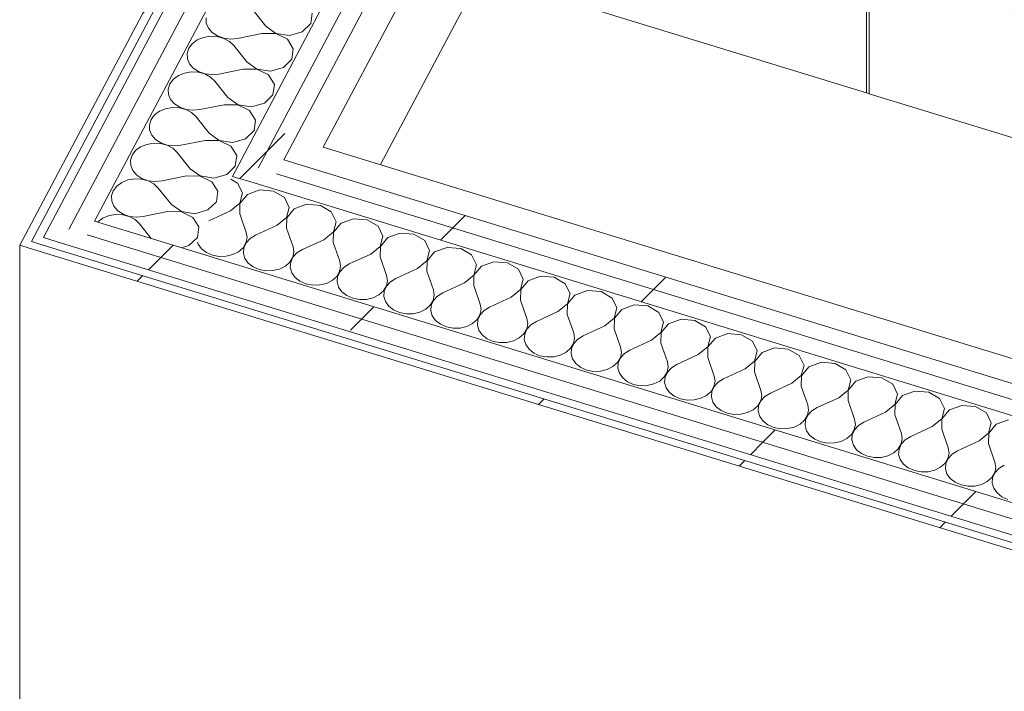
# Model space of a CAD drawing. Header units: millimetres. Extents: x -2220 to 52371, y -4077 to 6953.
# Tile 18 of 256: x -1519 to -828, y 1402 to 1872. Entities that reach past the tile are written whole.
import ezdxf

# ---------------------------------------------------------------- set-up
doc = ezdxf.new("R2010")
doc.units = ezdxf.units.MM
doc.header["$MEASUREMENT"] = 0
doc.linetypes.add('Wipeout_Contour', pattern=[1000, 0, -1000])
doc.layers.add('Nuevo_08_E_Envans secs', color=7, linetype='Continuous')
doc.layers.add('Nuevo_09_EI_Mobiliari cuines', color=7, linetype='Continuous')
for name, color, linetype, lineweight in [('Nuevo_08_E_Envans secs_Pluma_Nº__1', 7, 'Continuous', 5), ('Nuevo_08_E_Envans secs_Pluma_Nº__47', 7, 'Continuous', 20), ('Nuevo_09_EI_Mobiliari cuines_Pluma_Nº__1', 7, 'Continuous', 5)]:
    doc.layers.add(name, color=color, linetype=linetype, lineweight=lineweight)
for name, color, linetype, lineweight, true_color in [('Nuevo_08_E_Envans secs_Pluma_Nº__102', 7, 'Continuous', 5, 0xcccccc), ('Nuevo_08_E_Envans secs_Pluma_Nº__171', 171, 'Continuous', 13, 0xaaaaff), ('Nuevo_08_E_Envans secs_Pluma_Nº__177', 7, 'Continuous', 15, 0xf7e046)]:
    doc.layers.add(name, color=color, linetype=linetype, lineweight=lineweight, true_color=true_color)
pattern_1 = [(45, (0, 0), (-183.848, 183.848), [195, -65]), (45, (7e-14, 183.85), (-183.848, 183.848), [195, -65])]

# ---------------------------------------------------------------- blocks, each defined once
blk = doc.blocks.new('*X74')
at = {"layer": 'Nuevo_08_E_Envans secs_Pluma_Nº__102', "color": 254, "linetype": 'Continuous', "lineweight": 5, "true_color": 0xcccccc}
for p, q in [((-1346.2, 1867.7), (-1355.35, 1879.22)), ((-1388.07, 1873.68), (-1387.92, 1869.97)), ((-1314.66, 1869.64), (-1313.63, 1876.95)), ((-1387.92, 1869.97), (-1386.44, 1866.43)), ((-1386.44, 1866.43), (-1383.74, 1863.34)), ((-1346.2, 1867.7), (-1339.13, 1862.69)), ((-1329.65, 1861.25), (-1320.59, 1863.82)), ((-1320.59, 1863.82), (-1314.66, 1869.64)), ((-1394.19, 1858.13), (-1397.69, 1855.53)), ((-1389.9, 1859.89), (-1394.19, 1858.13)), ((-1385.14, 1860.7), (-1389.9, 1859.89)), ((-1380.27, 1860.48), (-1385.14, 1860.7)), ((-1383.74, 1863.34), (-1380.04, 1860.92)), ((-1375.66, 1859.26), (-1380.27, 1860.48)), ((-1380.04, 1860.92), (-1375.6, 1859.36)), ((-1371.66, 1857.13), (-1375.66, 1859.26)), ((-1375.6, 1859.36), (-1370.78, 1858.79)), ((-1368.59, 1854.25), (-1371.66, 1857.13)), ((-1370.78, 1858.79), (-1365.94, 1859.24)), ((-1348.85, 1862.71), (-1365.94, 1859.24)), ((-1339.18, 1862.59), (-1348.85, 1862.71)), ((-1331.04, 1858.62), (-1339.18, 1862.59)), ((-1339.13, 1862.69), (-1329.65, 1861.25)), ((-1326.87, 1851.98), (-1331.04, 1858.62)), ((-1400.12, 1852.31), (-1401.31, 1848.71)), ((-1397.69, 1855.53), (-1400.12, 1852.31)), ((-1359.43, 1842.73), (-1368.59, 1854.25)), ((-1327.9, 1844.67), (-1326.87, 1851.98)), ((-1401.31, 1848.71), (-1401.15, 1845)), ((-1401.15, 1845), (-1399.67, 1841.46)), ((-1333.82, 1838.85), (-1327.9, 1844.67)), ((-1399.67, 1841.46), (-1396.97, 1838.36)), ((-1396.97, 1838.36), (-1393.27, 1835.95)), ((-1362.08, 1837.74), (-1379.17, 1834.27)), ((-1352.42, 1837.61), (-1362.08, 1837.74)), ((-1359.43, 1842.73), (-1352.36, 1837.72)), ((-1344.28, 1833.64), (-1352.42, 1837.61)), ((-1352.36, 1837.72), (-1342.88, 1836.28)), ((-1342.88, 1836.28), (-1333.82, 1838.85)), ((-1410.92, 1830.56), (-1413.36, 1827.34)), ((-1407.43, 1833.15), (-1410.92, 1830.56)), ((-1403.14, 1834.92), (-1407.43, 1833.15)), ((-1398.37, 1835.73), (-1403.14, 1834.92)), ((-1393.5, 1835.51), (-1398.37, 1835.73)), ((-1388.89, 1834.29), (-1393.5, 1835.51)), ((-1393.27, 1835.95), (-1388.84, 1834.39)), ((-1384.9, 1832.16), (-1388.89, 1834.29)), ((-1388.84, 1834.39), (-1384.02, 1833.82)), ((-1381.82, 1829.28), (-1384.9, 1832.16)), ((-1384.02, 1833.82), (-1379.17, 1834.27)), ((-1372.67, 1817.76), (-1381.82, 1829.28)), ((-1340.1, 1827.01), (-1344.28, 1833.64)), ((-1413.36, 1827.34), (-1414.54, 1823.74)), ((-1414.54, 1823.74), (-1414.39, 1820.03)), ((-1341.13, 1819.69), (-1340.1, 1827.01)), ((-1414.39, 1820.03), (-1412.9, 1816.49)), ((-1412.9, 1816.49), (-1410.21, 1813.39)), ((-1372.67, 1817.76), (-1365.6, 1812.74)), ((-1347.06, 1813.88), (-1341.13, 1819.69)), ((-1416.37, 1809.95), (-1420.66, 1808.18)), ((-1411.61, 1810.76), (-1416.37, 1809.95)), ((-1406.73, 1810.54), (-1411.61, 1810.76)), ((-1410.21, 1813.39), (-1406.5, 1810.97)), ((-1402.13, 1809.32), (-1406.73, 1810.54)), ((-1406.5, 1810.97), (-1402.07, 1809.42)), ((-1398.13, 1807.19), (-1402.13, 1809.32)), ((-1402.07, 1809.42), (-1397.25, 1808.85)), ((-1397.25, 1808.85), (-1392.41, 1809.3)), ((-1375.31, 1812.76), (-1392.41, 1809.3)), ((-1365.65, 1812.64), (-1375.31, 1812.76)), ((-1357.51, 1808.67), (-1365.65, 1812.64)), ((-1365.6, 1812.74), (-1356.12, 1811.31)), ((-1353.34, 1802.04), (-1357.51, 1808.67)), ((-1356.12, 1811.31), (-1347.06, 1813.88)), ((-1426.59, 1802.37), (-1427.78, 1798.77)), ((-1424.16, 1805.59), (-1426.59, 1802.37)), ((-1420.66, 1808.18), (-1424.16, 1805.59)), ((-1395.05, 1804.3), (-1398.13, 1807.19)), ((-1385.9, 1792.79), (-1395.05, 1804.3)), ((-1354.36, 1794.72), (-1353.34, 1802.04)), ((-1427.78, 1798.77), (-1427.62, 1795.05)), ((-1427.62, 1795.05), (-1426.14, 1791.52)), ((-1360.29, 1788.91), (-1354.36, 1794.72)), ((-1426.14, 1791.52), (-1423.44, 1788.42)), ((-1423.44, 1788.42), (-1419.74, 1786)), ((-1388.55, 1787.79), (-1405.64, 1784.33)), ((-1378.88, 1787.67), (-1388.55, 1787.79)), ((-1385.9, 1792.79), (-1378.83, 1787.77)), ((-1378.83, 1787.77), (-1369.35, 1786.34)), ((-1369.35, 1786.34), (-1360.29, 1788.91)), ((-1433.9, 1783.21), (-1437.39, 1780.62)), ((-1429.6, 1784.98), (-1433.9, 1783.21)), ((-1424.84, 1785.78), (-1429.6, 1784.98)), ((-1419.97, 1785.57), (-1424.84, 1785.78)), ((-1415.36, 1784.35), (-1419.97, 1785.57)), ((-1419.74, 1786), (-1415.31, 1784.45)), ((-1411.37, 1782.22), (-1415.36, 1784.35)), ((-1415.31, 1784.45), (-1410.49, 1783.88)), ((-1408.29, 1779.33), (-1411.37, 1782.22)), ((-1410.49, 1783.88), (-1405.64, 1784.33)), ((-1370.75, 1783.7), (-1378.88, 1787.67)), ((-1366.57, 1777.07), (-1370.75, 1783.7)), ((-1439.83, 1777.4), (-1441.01, 1773.79)), ((-1437.39, 1780.62), (-1439.83, 1777.4)), ((-1399.14, 1767.81), (-1408.29, 1779.33)), ((-1367.6, 1769.75), (-1366.57, 1777.07)), ((-1441.01, 1773.79), (-1440.85, 1770.08)), ((-1440.85, 1770.08), (-1439.37, 1766.54)), ((-1399.14, 1767.81), (-1392.06, 1762.8)), ((-1373.53, 1763.94), (-1367.6, 1769.75)), ((-1438.07, 1760.81), (-1442.84, 1760.01)), ((-1439.37, 1766.54), (-1436.68, 1763.45)), ((-1433.2, 1760.6), (-1438.07, 1760.81)), ((-1436.68, 1763.45), (-1432.97, 1761.03)), ((-1428.59, 1759.38), (-1433.2, 1760.6)), ((-1432.97, 1761.03), (-1428.54, 1759.48)), ((-1401.78, 1762.82), (-1418.88, 1759.36)), ((-1392.12, 1762.7), (-1401.78, 1762.82)), ((-1383.98, 1758.73), (-1392.12, 1762.7)), ((-1392.06, 1762.8), (-1382.58, 1761.36)), ((-1382.58, 1761.36), (-1373.53, 1763.94)), ((-1450.63, 1755.65), (-1453.06, 1752.43)), ((-1447.13, 1758.24), (-1450.63, 1755.65)), ((-1442.84, 1760.01), (-1447.13, 1758.24)), ((-1424.6, 1757.24), (-1428.59, 1759.38)), ((-1428.54, 1759.48), (-1423.72, 1758.9)), ((-1421.52, 1754.36), (-1424.6, 1757.24)), ((-1423.72, 1758.9), (-1418.88, 1759.36)), ((-1412.37, 1742.84), (-1421.52, 1754.36)), ((-1379.8, 1752.09), (-1383.98, 1758.73)), ((-1453.06, 1752.43), (-1454.24, 1748.82)), ((-1454.24, 1748.82), (-1454.09, 1745.11)), ((-1380.83, 1744.78), (-1379.8, 1752.09)), ((-1454.09, 1745.11), (-1452.61, 1741.57)), ((-1452.61, 1741.57), (-1449.91, 1738.48)), ((-1412.37, 1742.84), (-1405.3, 1737.83)), ((-1386.76, 1738.97), (-1380.83, 1744.78)), ((-1460.37, 1733.27), (-1463.86, 1730.67)), ((-1456.07, 1735.03), (-1460.37, 1733.27)), ((-1451.31, 1735.84), (-1456.07, 1735.03)), ((-1446.44, 1735.62), (-1451.31, 1735.84)), ((-1449.91, 1738.48), (-1446.21, 1736.06)), ((-1441.83, 1734.4), (-1446.44, 1735.62)), ((-1446.21, 1736.06), (-1441.78, 1734.51)), ((-1437.83, 1732.27), (-1441.83, 1734.4)), ((-1441.78, 1734.51), (-1436.95, 1733.93)), ((-1436.95, 1733.93), (-1432.11, 1734.38)), ((-1415.02, 1737.85), (-1432.11, 1734.38)), ((-1405.35, 1737.73), (-1415.02, 1737.85)), ((-1397.22, 1733.76), (-1405.35, 1737.73)), ((-1405.3, 1737.83), (-1395.82, 1736.39)), ((-1393.04, 1727.12), (-1397.22, 1733.76)), ((-1395.82, 1736.39), (-1386.76, 1738.97)), ((-1463.86, 1730.67), (-1463.96, 1730.54)), ((-1434.76, 1729.39), (-1437.83, 1732.27)), ((-1426.55, 1719.06), (-1434.76, 1729.39)), ((-1394.07, 1719.81), (-1393.04, 1727.12)), ((-1400, 1713.99), (-1394.07, 1719.81)), ((-1405.22, 1712.51), (-1400, 1713.99))]:
    blk.add_line(p, q, dxfattribs=at)
blk = doc.blocks.new('Elem Sección_67_1')
at = {"layer": 'Nuevo_08_E_Envans secs', "lineweight": 0}
blk.add_blockref('*X74', (0, 0), dxfattribs=at)
at = {"color": 254, "linetype": 'Wipeout_Contour', "lineweight": 0, "ltscale": 9797.98394}
blk.add_wipeout([(-1518.69, 1714.23), (-1512.78, 1712.42), (-1189.54, 2322.35), (-1195.45, 2324.16)], dxfattribs=at).dxf.layer = 'Nuevo_08_E_Envans secs'
at = {"layer": 'Nuevo_08_E_Envans secs_Pluma_Nº__171', "linetype": 'Continuous', "lineweight": 13, "true_color": 0xaaaaff}
h = blk.add_hatch(dxfattribs=at)
h.set_pattern_fill('Panellat_HPL_0001', color=161, style=0, pattern_type=2)
h.set_pattern_definition(pattern_1)
h.paths.add_polyline_path([(-1518.69, 1714.23), (-1512.78, 1712.42), (-1189.54, 2322.35), (-1195.45, 2324.16)])
at = {"layer": 'Nuevo_08_E_Envans secs_Pluma_Nº__1', "color": 7, "linetype": 'Continuous', "lineweight": 5}
blk.add_line((-1518.69, 1714.23), (-1512.78, 1712.42), dxfattribs=at)
at = {"layer": 'Nuevo_08_E_Envans secs_Pluma_Nº__47', "color": 7, "linetype": 'Continuous', "lineweight": 20}
blk.add_line((-1518.69, 807.61), (-1518.69, 1714.23), dxfattribs=at)
at = {"color": 254, "linetype": 'Wipeout_Contour', "lineweight": 0, "ltscale": 9487.932977}
blk.add_wipeout([(-1351.57, 1768.34), (-1338.77, 1764.41), (-1063.57, 2283.69), (-1076.37, 2287.61)], dxfattribs=at).dxf.layer = 'Nuevo_08_E_Envans secs'
at = {"layer": 'Nuevo_08_E_Envans secs_Pluma_Nº__177', "linetype": 'Continuous', "lineweight": 15, "true_color": 0xf7e046}
h = blk.add_hatch(dxfattribs=at)
h.set_pattern_fill('Panellat_HPL_0001', color=53, style=0, pattern_type=2)
h.set_pattern_definition(pattern_1)
h.paths.add_polyline_path([(-1351.57, 1768.34), (-1338.77, 1764.41), (-1063.57, 2283.69), (-1076.37, 2287.61)])
at = {"color": 254, "linetype": 'Wipeout_Contour', "lineweight": 0, "ltscale": 11743.633931}
blk.add_wipeout([(-1369.52, 1762.53), (-1356.73, 1758.6), (-1351.57, 1768.34), (-1076.37, 2287.61), (-1089.16, 2291.54)], dxfattribs=at).dxf.layer = 'Nuevo_08_E_Envans secs'
at = {"layer": 'Nuevo_08_E_Envans secs_Pluma_Nº__177', "linetype": 'Continuous', "lineweight": 15, "true_color": 0xf7e046}
h = blk.add_hatch(dxfattribs=at)
h.set_pattern_fill('Panellat_HPL_0001', color=53, style=0, pattern_type=2)
h.set_pattern_definition(pattern_1)
h.paths.add_polyline_path([(-1369.52, 1762.53), (-1356.73, 1758.6), (-1351.57, 1768.34), (-1076.37, 2287.61), (-1089.16, 2291.54)])
at = {"color": 254, "linetype": 'Wipeout_Contour', "lineweight": 0, "ltscale": 11990.640876}
blk.add_wipeout([(-1484.16, 1725.41), (-1471.36, 1721.49), (-1466.2, 1731.23), (-1158.05, 2312.68), (-1170.84, 2316.61)], dxfattribs=at).dxf.layer = 'Nuevo_08_E_Envans secs'
at = {"layer": 'Nuevo_08_E_Envans secs_Pluma_Nº__177', "linetype": 'Continuous', "lineweight": 15, "true_color": 0xf7e046}
h = blk.add_hatch(dxfattribs=at)
h.set_pattern_fill('Panellat_HPL_0001', color=53, style=0, pattern_type=2)
h.set_pattern_definition(pattern_1)
h.paths.add_polyline_path([(-1484.16, 1725.41), (-1471.36, 1721.49), (-1466.2, 1731.23), (-1158.05, 2312.68), (-1170.84, 2316.61)])
at = {"color": 254, "linetype": 'Wipeout_Contour', "lineweight": 0, "ltscale": 12031.108008}
blk.add_wipeout([(-1502.11, 1719.6), (-1489.32, 1715.67), (-1484.16, 1725.41), (-1170.84, 2316.61), (-1183.64, 2320.53)], dxfattribs=at).dxf.layer = 'Nuevo_08_E_Envans secs'
at = {"layer": 'Nuevo_08_E_Envans secs_Pluma_Nº__177', "linetype": 'Continuous', "lineweight": 15, "true_color": 0xf7e046}
h = blk.add_hatch(dxfattribs=at)
h.set_pattern_fill('Panellat_HPL_0001', color=53, style=0, pattern_type=2)
h.set_pattern_definition(pattern_1)
h.paths.add_polyline_path([(-1502.11, 1719.6), (-1489.32, 1715.67), (-1484.16, 1725.41), (-1170.84, 2316.61), (-1183.64, 2320.53)])
at = {"layer": 'Nuevo_08_E_Envans secs_Pluma_Nº__1', "color": 7, "linetype": 'Continuous', "lineweight": 5}
for p, q in [((-1195.45, 2324.16), (-1518.69, 1714.23)), ((-1189.54, 2322.35), (-1510.4, 1716.92)), ((-1183.64, 2320.53), (-1502.11, 1719.6)), ((-1170.84, 2316.61), (-1484.16, 1725.41)), ((-1158.05, 2312.68), (-1466.2, 1731.23)), ((-1089.16, 2291.54), (-1369.52, 1762.53)), ((-1076.37, 2287.61), (-1351.57, 1768.34))]:
    blk.add_line(p, q, dxfattribs=at)
at = {"layer": 'Nuevo_08_E_Envans secs_Pluma_Nº__1', "color": 7, "linetype": 'Continuous', "lineweight": 5, "flags": 128}
blk.add_lwpolyline([(-1206.96, 2013.13), (-1214.9, 1998.15), (-1333.61, 1774.15)], dxfattribs=at)
blk = doc.blocks.new('*X79')
at = {"layer": 'Nuevo_08_E_Envans secs_Pluma_Nº__102', "color": 254, "linetype": 'Continuous', "lineweight": 5, "true_color": 0xcccccc}
for p, q in [((-1365.89, 1757.79), (-1370.57, 1760.55)), ((-1362.51, 1750.9), (-1365.89, 1757.79)), ((-1364.4, 1743.68), (-1362.51, 1750.9)), ((-1359.04, 1749.83), (-1364.26, 1743.64)), ((-1350.33, 1753.02), (-1359.04, 1749.83)), ((-1340.72, 1752.23), (-1350.33, 1753.02)), ((-1333.08, 1747.72), (-1340.72, 1752.23)), ((-1329.7, 1740.83), (-1333.08, 1747.72)), ((-1370.99, 1738.3), (-1364.4, 1743.68)), ((-1364.26, 1743.64), (-1364.43, 1736.28)), ((-1331.59, 1733.61), (-1329.7, 1740.83)), ((-1326.24, 1739.77), (-1331.46, 1733.57)), ((-1317.52, 1742.95), (-1326.24, 1739.77)), ((-1307.91, 1742.17), (-1317.52, 1742.95)), ((-1300.28, 1737.65), (-1307.91, 1742.17)), ((-1370.99, 1738.3), (-1386.03, 1731.37)), ((-1364.43, 1736.28), (-1359.88, 1723.27)), ((-1338.18, 1728.23), (-1331.59, 1733.61)), ((-1331.46, 1733.57), (-1331.62, 1726.22)), ((-1296.9, 1730.76), (-1300.28, 1737.65)), ((-1284.72, 1732.88), (-1293.43, 1729.7)), ((-1275.11, 1732.1), (-1284.72, 1732.88)), ((-1338.18, 1728.23), (-1353.32, 1721.26)), ((-1331.62, 1726.22), (-1327.07, 1713.21)), ((-1298.79, 1723.55), (-1296.9, 1730.76)), ((-1293.43, 1729.7), (-1298.65, 1723.5)), ((-1267.47, 1727.59), (-1275.11, 1732.1)), ((-1264.09, 1720.69), (-1267.47, 1727.59)), ((-1360.04, 1715.92), (-1359.29, 1719.59)), ((-1357.1, 1718.92), (-1359.91, 1715.88)), ((-1359.29, 1719.59), (-1359.88, 1723.27)), ((-1353.32, 1721.26), (-1357.1, 1718.92)), ((-1305.38, 1718.16), (-1298.79, 1723.55)), ((-1298.65, 1723.5), (-1298.82, 1716.15)), ((-1265.98, 1713.48), (-1264.09, 1720.69)), ((-1260.63, 1719.63), (-1265.85, 1713.44)), ((-1251.91, 1722.81), (-1260.63, 1719.63)), ((-1242.3, 1722.03), (-1251.91, 1722.81)), ((-1234.67, 1717.52), (-1242.3, 1722.03)), ((-1393.94, 1716.45), (-1393.54, 1715.1)), ((-1393.54, 1715.1), (-1391.22, 1711.83)), ((-1391.22, 1711.83), (-1387.82, 1709.17)), ((-1365.26, 1709.72), (-1362.08, 1712.54)), ((-1362.08, 1712.54), (-1360.04, 1715.92)), ((-1361.51, 1712.37), (-1361.8, 1708.66)), ((-1359.91, 1715.88), (-1361.51, 1712.37)), ((-1326.48, 1709.52), (-1327.07, 1713.21)), ((-1305.38, 1718.16), (-1320.51, 1711.19)), ((-1298.82, 1716.15), (-1294.27, 1703.14)), ((-1272.57, 1708.09), (-1265.98, 1713.48)), ((-1265.85, 1713.44), (-1266.01, 1706.08)), ((-1231.29, 1710.63), (-1234.67, 1717.52)), ((-1219.11, 1712.75), (-1227.83, 1709.56)), ((-1209.5, 1711.96), (-1219.11, 1712.75)), ((-1201.86, 1707.45), (-1209.5, 1711.96)), ((-1387.82, 1709.17), (-1383.59, 1707.32)), ((-1383.59, 1707.32), (-1378.85, 1706.42)), ((-1378.85, 1706.42), (-1373.98, 1706.54)), ((-1373.98, 1706.54), (-1369.33, 1707.67)), ((-1369.33, 1707.67), (-1365.26, 1709.72)), ((-1361.8, 1708.66), (-1360.74, 1705.03)), ((-1360.74, 1705.03), (-1358.42, 1701.77)), ((-1329.28, 1702.48), (-1327.23, 1705.85)), ((-1327.1, 1705.81), (-1328.71, 1702.3)), ((-1327.23, 1705.85), (-1326.48, 1709.52)), ((-1324.3, 1708.85), (-1327.1, 1705.81)), ((-1320.51, 1711.19), (-1324.3, 1708.85)), ((-1272.57, 1708.09), (-1287.71, 1701.13)), ((-1266.01, 1706.08), (-1261.46, 1693.07)), ((-1233.18, 1703.41), (-1231.29, 1710.63)), ((-1227.83, 1709.56), (-1233.04, 1703.37)), ((-1198.48, 1700.56), (-1201.86, 1707.45)), ((-1358.42, 1701.77), (-1355.01, 1699.11)), ((-1355.01, 1699.11), (-1350.78, 1697.26)), ((-1336.52, 1697.6), (-1332.45, 1699.66)), ((-1332.45, 1699.66), (-1329.28, 1702.48)), ((-1328.71, 1702.3), (-1328.99, 1698.59)), ((-1328.99, 1698.59), (-1327.93, 1694.97)), ((-1294.43, 1695.78), (-1293.68, 1699.45)), ((-1291.49, 1698.78), (-1294.3, 1695.74)), ((-1293.68, 1699.45), (-1294.27, 1703.14)), ((-1287.71, 1701.13), (-1291.49, 1698.78)), ((-1239.77, 1698.03), (-1254.9, 1691.06)), ((-1239.77, 1698.03), (-1233.18, 1703.41)), ((-1233.04, 1703.37), (-1233.21, 1696.01)), ((-1200.37, 1693.34), (-1198.48, 1700.56)), ((-1195.02, 1699.5), (-1200.24, 1693.3)), ((-1186.3, 1702.68), (-1195.02, 1699.5)), ((-1176.69, 1701.9), (-1186.3, 1702.68)), ((-1169.06, 1697.39), (-1176.69, 1701.9)), ((-1350.78, 1697.26), (-1346.05, 1696.36)), ((-1346.05, 1696.36), (-1341.17, 1696.47)), ((-1341.17, 1696.47), (-1336.52, 1697.6)), ((-1327.93, 1694.97), (-1325.61, 1691.7)), ((-1325.61, 1691.7), (-1322.21, 1689.04)), ((-1299.65, 1689.59), (-1296.47, 1692.41)), ((-1296.47, 1692.41), (-1294.43, 1695.78)), ((-1295.9, 1692.23), (-1296.19, 1688.53)), ((-1294.3, 1695.74), (-1295.9, 1692.23)), ((-1260.87, 1689.38), (-1261.46, 1693.07)), ((-1233.21, 1696.01), (-1228.66, 1683)), ((-1206.96, 1687.96), (-1200.37, 1693.34)), ((-1200.24, 1693.3), (-1200.4, 1685.95)), ((-1165.68, 1690.49), (-1169.06, 1697.39)), ((-1153.5, 1692.61), (-1162.22, 1689.43)), ((-1143.89, 1691.83), (-1153.5, 1692.61)), ((-1136.25, 1687.32), (-1143.89, 1691.83)), ((-1322.21, 1689.04), (-1317.98, 1687.19)), ((-1317.98, 1687.19), (-1313.24, 1686.29)), ((-1313.24, 1686.29), (-1308.37, 1686.41)), ((-1308.37, 1686.41), (-1303.72, 1687.54)), ((-1303.72, 1687.54), (-1299.65, 1689.59)), ((-1296.19, 1688.53), (-1295.13, 1684.9)), ((-1295.13, 1684.9), (-1292.81, 1681.63)), ((-1263.67, 1682.34), (-1261.62, 1685.72)), ((-1261.49, 1685.67), (-1263.1, 1682.17)), ((-1261.62, 1685.72), (-1260.87, 1689.38)), ((-1258.69, 1688.72), (-1261.49, 1685.67)), ((-1254.9, 1691.06), (-1258.69, 1688.72)), ((-1206.96, 1687.96), (-1222.1, 1680.99)), ((-1200.4, 1685.95), (-1195.85, 1672.94)), ((-1167.57, 1683.28), (-1165.68, 1690.49)), ((-1162.22, 1689.43), (-1167.43, 1683.24)), ((-1132.87, 1680.42), (-1136.25, 1687.32)), ((-1292.81, 1681.63), (-1289.4, 1678.97)), ((-1289.4, 1678.97), (-1285.17, 1677.12)), ((-1275.56, 1676.34), (-1270.91, 1677.47)), ((-1270.91, 1677.47), (-1266.84, 1679.52)), ((-1266.84, 1679.52), (-1263.67, 1682.34)), ((-1263.1, 1682.17), (-1263.38, 1678.46)), ((-1263.38, 1678.46), (-1262.32, 1674.83)), ((-1228.82, 1675.65), (-1228.07, 1679.32)), ((-1225.88, 1678.65), (-1228.69, 1675.61)), ((-1228.07, 1679.32), (-1228.66, 1683)), ((-1222.1, 1680.99), (-1225.88, 1678.65)), ((-1174.16, 1677.89), (-1189.29, 1670.92)), ((-1174.16, 1677.89), (-1167.57, 1683.28)), ((-1167.43, 1683.24), (-1167.6, 1675.88)), ((-1134.76, 1673.21), (-1132.87, 1680.42)), ((-1129.41, 1679.36), (-1134.63, 1673.17)), ((-1120.69, 1682.54), (-1129.41, 1679.36)), ((-1111.08, 1681.76), (-1120.69, 1682.54)), ((-1103.45, 1677.25), (-1111.08, 1681.76)), ((-1285.17, 1677.12), (-1280.44, 1676.22)), ((-1280.44, 1676.22), (-1275.56, 1676.34)), ((-1262.32, 1674.83), (-1260, 1671.56)), ((-1260, 1671.56), (-1256.6, 1668.9)), ((-1234.04, 1669.45), (-1230.86, 1672.27)), ((-1230.86, 1672.27), (-1228.82, 1675.65)), ((-1230.29, 1672.1), (-1230.58, 1668.39)), ((-1228.69, 1675.61), (-1230.29, 1672.1)), ((-1195.26, 1669.25), (-1195.85, 1672.94)), ((-1189.29, 1670.92), (-1193.08, 1668.58)), ((-1167.6, 1675.88), (-1163.05, 1662.87)), ((-1141.35, 1667.82), (-1134.76, 1673.21)), ((-1134.63, 1673.17), (-1134.79, 1665.81)), ((-1100.07, 1670.36), (-1103.45, 1677.25)), ((-1087.89, 1672.48), (-1096.61, 1669.29)), ((-1078.28, 1671.69), (-1087.89, 1672.48)), ((-1070.64, 1667.18), (-1078.28, 1671.69)), ((-1256.6, 1668.9), (-1252.37, 1667.05)), ((-1252.37, 1667.05), (-1247.63, 1666.15)), ((-1247.63, 1666.15), (-1242.76, 1666.27)), ((-1242.76, 1666.27), (-1238.11, 1667.4)), ((-1238.11, 1667.4), (-1234.04, 1669.45)), ((-1230.58, 1668.39), (-1229.52, 1664.76)), ((-1229.52, 1664.76), (-1227.2, 1661.5)), ((-1198.06, 1662.21), (-1196.02, 1665.58)), ((-1195.88, 1665.54), (-1197.49, 1662.03)), ((-1196.02, 1665.58), (-1195.26, 1669.25)), ((-1193.08, 1668.58), (-1195.88, 1665.54)), ((-1141.35, 1667.82), (-1156.49, 1660.86)), ((-1134.79, 1665.81), (-1130.24, 1652.8)), ((-1101.96, 1663.14), (-1100.07, 1670.36)), ((-1096.61, 1669.29), (-1101.82, 1663.1)), ((-1067.26, 1660.29), (-1070.64, 1667.18)), ((-1227.2, 1661.5), (-1223.79, 1658.84)), ((-1223.79, 1658.84), (-1219.56, 1656.99)), ((-1219.56, 1656.99), (-1214.83, 1656.09)), ((-1209.95, 1656.2), (-1205.3, 1657.33)), ((-1205.3, 1657.33), (-1201.23, 1659.39)), ((-1201.23, 1659.39), (-1198.06, 1662.21)), ((-1197.49, 1662.03), (-1197.77, 1658.32)), ((-1197.77, 1658.32), (-1196.71, 1654.7)), ((-1163.21, 1655.51), (-1162.46, 1659.18)), ((-1160.28, 1658.51), (-1163.08, 1655.47)), ((-1162.46, 1659.18), (-1163.05, 1662.87)), ((-1156.49, 1660.86), (-1160.28, 1658.51)), ((-1108.55, 1657.76), (-1123.68, 1650.79)), ((-1108.55, 1657.76), (-1101.96, 1663.14)), ((-1101.82, 1663.1), (-1101.99, 1655.74)), ((-1069.15, 1653.07), (-1067.26, 1660.29)), ((-1063.8, 1659.23), (-1069.02, 1653.03)), ((-1055.08, 1662.41), (-1063.8, 1659.23)), ((-1045.47, 1661.63), (-1055.08, 1662.41)), ((-1037.84, 1657.12), (-1045.47, 1661.63)), ((-1034.46, 1650.22), (-1037.84, 1657.12)), ((-1214.83, 1656.09), (-1209.95, 1656.2)), ((-1196.71, 1654.7), (-1194.39, 1651.43)), ((-1194.39, 1651.43), (-1190.99, 1648.77)), ((-1168.43, 1649.32), (-1165.25, 1652.14)), ((-1165.25, 1652.14), (-1163.21, 1655.51)), ((-1164.68, 1651.96), (-1164.97, 1648.26)), ((-1163.08, 1655.47), (-1164.68, 1651.96)), ((-1129.65, 1649.12), (-1130.24, 1652.8)), ((-1123.68, 1650.79), (-1127.47, 1648.45)), ((-1101.99, 1655.74), (-1097.44, 1642.73)), ((-1075.74, 1647.69), (-1069.15, 1653.07)), ((-1069.02, 1653.03), (-1069.18, 1645.68)), ((-1036.35, 1643.01), (-1034.46, 1650.22)), ((-1022.28, 1652.34), (-1031, 1649.16)), ((-1012.67, 1651.56), (-1022.28, 1652.34)), ((-1005.03, 1647.05), (-1012.67, 1651.56)), ((-1190.99, 1648.77), (-1186.76, 1646.92)), ((-1186.76, 1646.92), (-1182.02, 1646.02)), ((-1182.02, 1646.02), (-1177.15, 1646.14)), ((-1177.15, 1646.14), (-1172.5, 1647.27)), ((-1172.5, 1647.27), (-1168.43, 1649.32)), ((-1164.97, 1648.26), (-1163.91, 1644.63)), ((-1163.91, 1644.63), (-1161.59, 1641.36)), ((-1132.45, 1642.07), (-1130.41, 1645.45)), ((-1130.27, 1645.4), (-1131.88, 1641.9)), ((-1130.41, 1645.45), (-1129.65, 1649.12)), ((-1127.47, 1648.45), (-1130.27, 1645.4)), ((-1075.74, 1647.69), (-1090.88, 1640.72)), ((-1069.18, 1645.68), (-1064.63, 1632.67)), ((-1042.94, 1637.62), (-1036.35, 1643.01)), ((-1036.22, 1642.97), (-1036.38, 1635.61)), ((-1031, 1649.16), (-1036.22, 1642.97)), ((-1001.65, 1640.16), (-1005.03, 1647.05)), ((-1161.59, 1641.36), (-1158.18, 1638.7)), ((-1158.18, 1638.7), (-1153.95, 1636.85)), ((-1153.95, 1636.85), (-1149.22, 1635.95)), ((-1149.22, 1635.95), (-1144.34, 1636.07)), ((-1144.34, 1636.07), (-1139.69, 1637.2)), ((-1139.69, 1637.2), (-1135.62, 1639.25)), ((-1135.62, 1639.25), (-1132.45, 1642.07)), ((-1131.88, 1641.9), (-1132.16, 1638.19)), ((-1132.16, 1638.19), (-1131.1, 1634.56)), ((-1097.6, 1635.38), (-1096.85, 1639.05)), ((-1094.67, 1638.38), (-1097.47, 1635.34)), ((-1096.85, 1639.05), (-1097.44, 1642.73)), ((-1090.88, 1640.72), (-1094.67, 1638.38)), ((-1042.94, 1637.62), (-1058.07, 1630.65)), ((-1003.54, 1632.94), (-1001.65, 1640.16)), ((-998.19, 1639.09), (-1003.41, 1632.9)), ((-989.47, 1642.27), (-998.19, 1639.09)), ((-979.86, 1641.49), (-989.47, 1642.27)), ((-972.23, 1636.98), (-979.86, 1641.49)), ((-968.85, 1630.09), (-972.23, 1636.98)), ((-1131.1, 1634.56), (-1128.78, 1631.3)), ((-1128.78, 1631.3), (-1125.38, 1628.63)), ((-1106.89, 1627.13), (-1102.82, 1629.18)), ((-1102.82, 1629.18), (-1099.64, 1632)), ((-1099.64, 1632), (-1097.6, 1635.38)), ((-1099.07, 1631.83), (-1099.36, 1628.12)), ((-1097.47, 1635.34), (-1099.07, 1631.83)), ((-1064.04, 1628.98), (-1064.63, 1632.67)), ((-1058.07, 1630.65), (-1061.86, 1628.31)), ((-1036.38, 1635.61), (-1031.83, 1622.6)), ((-1010.13, 1627.56), (-1003.54, 1632.94)), ((-1003.41, 1632.9), (-1003.57, 1625.54)), ((-970.74, 1622.87), (-968.85, 1630.09)), ((-965.39, 1629.02), (-970.61, 1622.83)), ((-956.67, 1632.21), (-965.39, 1629.02)), ((-947.06, 1631.42), (-956.67, 1632.21)), ((-939.42, 1626.91), (-947.06, 1631.42)), ((-1125.38, 1628.63), (-1121.15, 1626.78)), ((-1121.15, 1626.78), (-1116.41, 1625.88)), ((-1116.41, 1625.88), (-1111.54, 1626)), ((-1111.54, 1626), (-1106.89, 1627.13)), ((-1099.36, 1628.12), (-1098.3, 1624.5)), ((-1098.3, 1624.5), (-1095.98, 1621.23)), ((-1066.84, 1621.94), (-1064.8, 1625.31)), ((-1064.66, 1625.27), (-1066.27, 1621.76)), ((-1064.8, 1625.31), (-1064.04, 1628.98)), ((-1061.86, 1628.31), (-1064.66, 1625.27)), ((-1031.24, 1618.91), (-1031.83, 1622.6)), ((-1010.13, 1627.56), (-1025.27, 1620.59)), ((-1003.57, 1625.54), (-999.02, 1612.53)), ((-977.33, 1617.49), (-970.74, 1622.87)), ((-970.61, 1622.83), (-970.77, 1615.47)), ((-936.05, 1620.02), (-939.42, 1626.91)), ((-923.86, 1622.14), (-932.58, 1618.96)), ((-914.25, 1621.36), (-923.86, 1622.14)), ((-1095.98, 1621.23), (-1092.57, 1618.57)), ((-1092.57, 1618.57), (-1088.34, 1616.72)), ((-1088.34, 1616.72), (-1083.61, 1615.82)), ((-1083.61, 1615.82), (-1078.73, 1615.94)), ((-1078.73, 1615.94), (-1074.08, 1617.06)), ((-1074.08, 1617.06), (-1070.01, 1619.12)), ((-1070.01, 1619.12), (-1066.84, 1621.94)), ((-1066.27, 1621.76), (-1066.55, 1618.05)), ((-1066.55, 1618.05), (-1065.49, 1614.43)), ((-1034.03, 1611.87), (-1031.99, 1615.24)), ((-1031.86, 1615.2), (-1033.46, 1611.69)), ((-1031.99, 1615.24), (-1031.24, 1618.91)), ((-1029.06, 1618.24), (-1031.86, 1615.2)), ((-1025.27, 1620.59), (-1029.06, 1618.24)), ((-977.33, 1617.49), (-992.46, 1610.52)), ((-970.77, 1615.47), (-966.22, 1602.47)), ((-937.93, 1612.8), (-936.05, 1620.02)), ((-932.58, 1618.96), (-937.8, 1612.76)), ((-906.62, 1616.85), (-914.25, 1621.36)), ((-903.24, 1609.95), (-906.62, 1616.85)), ((-1065.49, 1614.43), (-1063.17, 1611.16)), ((-1063.17, 1611.16), (-1059.77, 1608.5)), ((-1059.77, 1608.5), (-1055.54, 1606.65)), ((-1041.28, 1607), (-1037.21, 1609.05)), ((-1037.21, 1609.05), (-1034.03, 1611.87)), ((-1033.46, 1611.69), (-1033.75, 1607.99)), ((-999.19, 1605.18), (-998.43, 1608.85)), ((-998.43, 1608.85), (-999.02, 1612.53)), ((-992.46, 1610.52), (-996.25, 1608.18)), ((-944.52, 1607.42), (-937.93, 1612.8)), ((-937.8, 1612.76), (-937.96, 1605.41)), ((-905.13, 1602.74), (-903.24, 1609.95)), ((-899.78, 1608.89), (-905, 1602.7)), ((-891.06, 1612.07), (-899.78, 1608.89)), ((-881.45, 1611.29), (-891.06, 1612.07)), ((-873.81, 1606.78), (-881.45, 1611.29)), ((-1055.54, 1606.65), (-1050.8, 1605.75)), ((-1050.8, 1605.75), (-1045.93, 1605.87)), ((-1045.93, 1605.87), (-1041.28, 1607)), ((-1033.75, 1607.99), (-1032.69, 1604.36)), ((-1032.69, 1604.36), (-1030.37, 1601.09)), ((-1004.41, 1598.98), (-1001.23, 1601.8)), ((-1001.23, 1601.8), (-999.19, 1605.18)), ((-1000.66, 1601.63), (-1000.94, 1597.92)), ((-999.05, 1605.14), (-1000.66, 1601.63)), ((-996.25, 1608.18), (-999.05, 1605.14)), ((-965.63, 1598.78), (-966.22, 1602.47)), ((-944.52, 1607.42), (-959.66, 1600.45)), ((-937.96, 1605.41), (-933.41, 1592.4)), ((-911.72, 1597.35), (-905.13, 1602.74)), ((-905, 1602.7), (-905.16, 1595.34)), ((-870.44, 1599.89), (-873.81, 1606.78)), ((-858.25, 1602), (-866.97, 1598.82)), ((-848.64, 1601.22), (-858.25, 1602)), ((-1030.37, 1601.09), (-1026.96, 1598.43)), ((-1026.96, 1598.43), (-1022.73, 1596.58)), ((-1022.73, 1596.58), (-1018, 1595.68)), ((-1018, 1595.68), (-1013.12, 1595.8)), ((-1013.12, 1595.8), (-1008.47, 1596.93)), ((-1008.47, 1596.93), (-1004.41, 1598.98)), ((-1000.94, 1597.92), (-999.88, 1594.29)), ((-968.42, 1591.73), (-966.38, 1595.11)), ((-966.25, 1595.07), (-967.85, 1591.56)), ((-966.38, 1595.11), (-965.63, 1598.78)), ((-963.45, 1598.11), (-966.25, 1595.07)), ((-959.66, 1600.45), (-963.45, 1598.11)), ((-911.72, 1597.35), (-926.85, 1590.38)), ((-905.16, 1595.34), (-900.61, 1582.33)), ((-872.32, 1592.67), (-870.44, 1599.89)), ((-866.97, 1598.82), (-872.19, 1592.63)), ((-841.01, 1596.71), (-848.64, 1601.22)), ((-837.63, 1589.82), (-841.01, 1596.71)), ((-999.88, 1594.29), (-997.56, 1591.03)), ((-997.56, 1591.03), (-994.16, 1588.37)), ((-994.16, 1588.37), (-989.93, 1586.51)), ((-975.67, 1586.86), (-971.6, 1588.91)), ((-971.6, 1588.91), (-968.42, 1591.73)), ((-967.85, 1591.56), (-968.14, 1587.85)), ((-968.14, 1587.85), (-967.08, 1584.23)), ((-933.58, 1585.04), (-932.82, 1588.71)), ((-930.64, 1588.04), (-933.44, 1585)), ((-932.82, 1588.71), (-933.41, 1592.4)), ((-926.85, 1590.38), (-930.64, 1588.04)), ((-878.91, 1587.29), (-872.32, 1592.67)), ((-872.19, 1592.63), (-872.35, 1585.27)), ((-839.52, 1582.6), (-837.63, 1589.82)), ((-834.17, 1588.76), (-839.39, 1582.56)), ((-825.45, 1591.94), (-834.17, 1588.76)), ((-989.93, 1586.51), (-985.19, 1585.61)), ((-985.19, 1585.61), (-980.32, 1585.73)), ((-980.32, 1585.73), (-975.67, 1586.86)), ((-967.08, 1584.23), (-964.76, 1580.96)), ((-964.76, 1580.96), (-961.35, 1578.3)), ((-938.8, 1578.85), (-935.62, 1581.67)), ((-935.62, 1581.67), (-933.58, 1585.04)), ((-935.05, 1581.49), (-935.33, 1577.78)), ((-933.44, 1585), (-935.05, 1581.49)), ((-900.02, 1578.64), (-900.61, 1582.33)), ((-878.91, 1587.29), (-894.05, 1580.32)), ((-872.35, 1585.27), (-867.81, 1572.26)), ((-846.11, 1577.22), (-839.52, 1582.6)), ((-839.39, 1582.56), (-839.55, 1575.2)), ((-961.35, 1578.3), (-957.12, 1576.45)), ((-957.12, 1576.45), (-952.39, 1575.55)), ((-952.39, 1575.55), (-947.51, 1575.67)), ((-947.51, 1575.67), (-942.86, 1576.79)), ((-942.86, 1576.79), (-938.8, 1578.85)), ((-935.33, 1577.78), (-934.27, 1574.16)), ((-934.27, 1574.16), (-931.95, 1570.89)), ((-902.81, 1571.6), (-900.77, 1574.97)), ((-900.64, 1574.93), (-902.24, 1571.42)), ((-900.77, 1574.97), (-900.02, 1578.64)), ((-897.84, 1577.97), (-900.64, 1574.93)), ((-894.05, 1580.32), (-897.84, 1577.97)), ((-846.11, 1577.22), (-861.24, 1570.25)), ((-839.55, 1575.2), (-835, 1562.2)), ((-931.95, 1570.89), (-928.55, 1568.23)), ((-928.55, 1568.23), (-924.32, 1566.38)), ((-910.06, 1566.73), (-905.99, 1568.78)), ((-905.99, 1568.78), (-902.81, 1571.6)), ((-902.24, 1571.42), (-902.53, 1567.72)), ((-902.53, 1567.72), (-901.47, 1564.09)), ((-867.97, 1564.91), (-867.21, 1568.58)), ((-865.03, 1567.91), (-867.83, 1564.87)), ((-867.21, 1568.58), (-867.81, 1572.26)), ((-861.24, 1570.25), (-865.03, 1567.91)), ((-924.32, 1566.38), (-919.59, 1565.48)), ((-919.59, 1565.48), (-914.71, 1565.6)), ((-914.71, 1565.6), (-910.06, 1566.73)), ((-901.47, 1564.09), (-899.15, 1560.82)), ((-899.15, 1560.82), (-895.74, 1558.16)), ((-873.19, 1558.71), (-870.01, 1561.53)), ((-870.01, 1561.53), (-867.97, 1564.91)), ((-869.44, 1561.36), (-869.72, 1557.65)), ((-867.83, 1564.87), (-869.44, 1561.36)), ((-834.41, 1558.51), (-835, 1562.2)), ((-828.44, 1560.18), (-832.23, 1557.84)), ((-895.74, 1558.16), (-891.51, 1556.31)), ((-891.51, 1556.31), (-886.78, 1555.41)), ((-886.78, 1555.41), (-881.9, 1555.53)), ((-881.9, 1555.53), (-877.25, 1556.66)), ((-877.25, 1556.66), (-873.19, 1558.71)), ((-869.72, 1557.65), (-868.66, 1554.02)), ((-868.66, 1554.02), (-866.34, 1550.76)), ((-837.2, 1551.47), (-835.16, 1554.84)), ((-835.03, 1554.8), (-836.63, 1551.29)), ((-835.16, 1554.84), (-834.41, 1558.51)), ((-832.23, 1557.84), (-835.03, 1554.8)), ((-866.34, 1550.76), (-862.94, 1548.1)), ((-862.94, 1548.1), (-858.71, 1546.24)), ((-858.71, 1546.24), (-853.98, 1545.34)), ((-849.1, 1545.46), (-844.45, 1546.59)), ((-844.45, 1546.59), (-840.38, 1548.64)), ((-840.38, 1548.64), (-837.2, 1551.47)), ((-836.63, 1551.29), (-836.92, 1547.58)), ((-836.92, 1547.58), (-835.86, 1543.96)), ((-853.98, 1545.34), (-849.1, 1545.46)), ((-835.86, 1543.96), (-833.54, 1540.69)), ((-833.54, 1540.69), (-830.14, 1538.03)), ((-830.14, 1538.03), (-825.9, 1536.18))]:
    blk.add_line(p, q, dxfattribs=at)
blk = doc.blocks.new('Elem Sección_68_1')
at = {"layer": 'Nuevo_08_E_Envans secs', "lineweight": 0}
blk.add_blockref('*X79', (0, 0), dxfattribs=at)
at = {"color": 254, "linetype": 'Wipeout_Contour', "lineweight": 0, "ltscale": 7697.794071}
blk.add_wipeout([(-1333.61, 1774.15), (-1338.77, 1764.41), (1322.18, 947.8), (1327.34, 957.54)], dxfattribs=at).dxf.layer = 'Nuevo_08_E_Envans secs'
at = {"layer": 'Nuevo_08_E_Envans secs_Pluma_Nº__177', "linetype": 'Continuous', "lineweight": 15, "true_color": 0xf7e046}
h = blk.add_hatch(dxfattribs=at)
h.set_pattern_fill('Panellat_HPL_0001', color=53, style=0, pattern_type=2)
h.set_pattern_definition(pattern_1)
h.paths.add_polyline_path([(-1333.61, 1774.15), (-1338.77, 1764.41), (1322.18, 947.8), (1327.34, 957.54)])
at = {"color": 254, "linetype": 'Wipeout_Contour', "lineweight": 0, "ltscale": 11547.924012}
blk.add_wipeout([(-1351.57, 1768.34), (-1356.73, 1758.6), (1329.81, 934.13), (1334.98, 943.87), (1322.18, 947.8), (-1338.77, 1764.41)], dxfattribs=at).dxf.layer = 'Nuevo_08_E_Envans secs'
at = {"layer": 'Nuevo_08_E_Envans secs_Pluma_Nº__177', "linetype": 'Continuous', "lineweight": 15, "true_color": 0xf7e046}
h = blk.add_hatch(dxfattribs=at)
h.set_pattern_fill('Panellat_HPL_0001', color=53, style=0, pattern_type=2)
h.set_pattern_definition(pattern_1)
h.paths.add_polyline_path([(-1351.57, 1768.34), (-1356.73, 1758.6), (1329.81, 934.13), (1334.98, 943.87), (1322.18, 947.8), (-1338.77, 1764.41)])
at = {"color": 254, "linetype": 'Wipeout_Contour', "lineweight": 0, "ltscale": 15391.489006}
blk.add_wipeout([(-1466.2, 1731.23), (-1471.36, 1721.49), (2509.18, 499.91), (2514.34, 509.65), (1783.27, 734), (1340.4, 869.91), (-1397.31, 1710.08)], dxfattribs=at).dxf.layer = 'Nuevo_08_E_Envans secs'
at = {"layer": 'Nuevo_08_E_Envans secs_Pluma_Nº__177', "linetype": 'Continuous', "lineweight": 15, "true_color": 0xf7e046}
h = blk.add_hatch(dxfattribs=at)
h.set_pattern_fill('Panellat_HPL_0001', color=53, style=0, pattern_type=2)
h.set_pattern_definition(pattern_1)
h.paths.add_polyline_path([(-1466.2, 1731.23), (-1471.36, 1721.49), (2509.18, 499.91), (2514.34, 509.65), (1783.27, 734), (1340.4, 869.91), (-1397.31, 1710.08)])
at = {"color": 254, "linetype": 'Wipeout_Contour', "lineweight": 0, "ltscale": 11922.521795}
blk.add_wipeout([(-1484.16, 1725.41), (-1489.32, 1715.67), (2504.02, 490.17), (2509.18, 499.91), (-1471.36, 1721.49)], dxfattribs=at).dxf.layer = 'Nuevo_08_E_Envans secs'
at = {"layer": 'Nuevo_08_E_Envans secs_Pluma_Nº__177', "linetype": 'Continuous', "lineweight": 15, "true_color": 0xf7e046}
h = blk.add_hatch(dxfattribs=at)
h.set_pattern_fill('Panellat_HPL_0001', color=53, style=0, pattern_type=2)
h.set_pattern_definition(pattern_1)
h.paths.add_polyline_path([(-1484.16, 1725.41), (-1489.32, 1715.67), (2504.02, 490.17), (2509.18, 499.91), (-1471.36, 1721.49)])
at = {"color": 254, "linetype": 'Wipeout_Contour', "lineweight": 0, "ltscale": 9665.153521}
blk.add_wipeout([(-1510.4, 1716.92), (-1512.78, 1712.42), (2499.26, 481.18), (2501.64, 485.67)], dxfattribs=at).dxf.layer = 'Nuevo_08_E_Envans secs'
at = {"layer": 'Nuevo_08_E_Envans secs_Pluma_Nº__171', "linetype": 'Continuous', "lineweight": 13, "true_color": 0xaaaaff}
h = blk.add_hatch(dxfattribs=at)
h.set_pattern_fill('Panellat_HPL_0001', color=161, style=0, pattern_type=2)
h.set_pattern_definition(pattern_1)
h.paths.add_polyline_path([(-1510.4, 1716.92), (-1512.78, 1712.42), (2499.26, 481.18), (2501.64, 485.67)])
at = {"layer": 'Nuevo_08_E_Envans secs_Pluma_Nº__1', "color": 7, "linetype": 'Continuous', "lineweight": 5}
for p, q in [((-1338.77, 1764.41), (1322.18, 947.8)), ((-1471.36, 1721.49), (2509.18, 499.91)), ((-1512.78, 1712.42), (2499.26, 481.18))]:
    blk.add_line(p, q, dxfattribs=at)
at = {"layer": 'Nuevo_08_E_Envans secs_Pluma_Nº__1', "color": 7, "linetype": 'Continuous', "lineweight": 5, "flags": 128}
for points in [[(-1333.61, 1774.15), (-752.15, 1595.71), (-161.66, 1414.49), (428.82, 1233.28), (1314.55, 961.46)], [(-1369.52, 1762.53), (-1356.73, 1758.6), (1329.81, 934.13)], [(-1466.2, 1731.23), (-1397.31, 1710.08), (1340.4, 869.91)], [(-1502.11, 1719.6), (-1489.32, 1715.67), (2504.02, 490.17)], [(-1510.4, 1716.92), (-1504.5, 1715.11), (2501.64, 485.67)]]:
    blk.add_lwpolyline(points, dxfattribs=at)
blk = doc.blocks.new('Elem Sección_91_1')
at = {"layer": 'Nuevo_09_EI_Mobiliari cuines_Pluma_Nº__1', "color": 7, "linetype": 'Continuous', "lineweight": 5}
for p, q in [((-1206.96, 2013.13), (-917.21, 1924.21)), ((-1195.22, 1992.11), (-1305.99, 1783.09)), ((-1195.22, 1903.92), (-1195.22, 1992.11)), ((-1195.22, 1992.11), (-925.15, 1909.23)), ((-958.86, 1941.73), (-958.65, 1942.34)), ((-958.85, 1941.1), (-958.86, 1941.73)), ((-958.86, 1936.99), (-958.86, 1941.1)), ((-958.63, 1940.49), (-958.85, 1941.1)), ((-958.65, 1942.34), (-958.24, 1942.9)), ((-958.21, 1939.95), (-958.63, 1940.49)), ((-958.24, 1942.9), (-957.66, 1943.35)), ((-957.61, 1939.5), (-958.21, 1939.95)), ((-957.66, 1943.35), (-956.95, 1943.67)), ((-956.95, 1943.67), (-956.14, 1943.84)), ((-956.14, 1943.84), (-955.31, 1943.84)), ((-955.31, 1943.84), (-954.51, 1943.69)), ((-954.51, 1943.69), (-953.78, 1943.37)), ((-953.78, 1943.37), (-953.19, 1942.93)), ((-953.16, 1939.98), (-953.74, 1939.53)), ((-953.19, 1942.93), (-952.77, 1942.39)), ((-952.75, 1940.53), (-953.16, 1939.98)), ((-952.77, 1942.39), (-952.55, 1941.78)), ((-952.54, 1941.14), (-952.75, 1940.53)), ((-952.55, 1941.78), (-952.54, 1941.14)), ((-952.54, 1935.05), (-952.54, 1941.14)), ((-956.89, 1939.19), (-957.61, 1939.5)), ((-956.09, 1939.03), (-956.89, 1939.19)), ((-955.25, 1939.04), (-956.09, 1939.03)), ((-954.45, 1939.21), (-955.25, 1939.04)), ((-953.74, 1939.53), (-954.45, 1939.21)), ((-917.21, 1924.21), (-925.15, 1909.23)), ((-915.24, 1923.61), (-923.18, 1908.62)), ((-917.21, 1919.89), (-917.21, 1924.21)), ((-915.24, 1923.61), (-625.5, 1834.69)), ((-857.86, 1912.09), (-858.27, 1911.54)), ((-857.28, 1912.54), (-857.86, 1912.09)), ((-856.56, 1912.86), (-857.28, 1912.54)), ((-855.76, 1913.03), (-856.56, 1912.86)), ((-854.93, 1913.04), (-855.76, 1913.03)), ((-854.13, 1912.88), (-854.93, 1913.04)), ((-853.4, 1912.57), (-854.13, 1912.88)), ((-852.81, 1912.13), (-853.4, 1912.57)), ((-852.39, 1911.58), (-852.81, 1912.13)), ((-925.15, 1821.04), (-925.15, 1909.23)), ((-923.18, 1820.43), (-923.18, 1908.62)), ((-923.18, 1908.62), (-653.12, 1825.75)), ((-858.27, 1911.54), (-858.48, 1910.93)), ((-858.48, 1910.93), (-858.47, 1910.29)), ((-858.48, 1906.19), (-858.48, 1910.29)), ((-858.47, 1910.29), (-858.25, 1909.68)), ((-858.25, 1909.68), (-857.82, 1909.14)), ((-857.82, 1909.14), (-857.23, 1908.7)), ((-857.23, 1908.7), (-856.51, 1908.38)), ((-856.51, 1908.38), (-855.7, 1908.23)), ((-855.7, 1908.23), (-854.87, 1908.23)), ((-854.87, 1908.23), (-854.07, 1908.4)), ((-854.07, 1908.4), (-853.36, 1908.72)), ((-853.36, 1908.72), (-852.77, 1909.18)), ((-852.77, 1909.18), (-852.36, 1909.73)), ((-852.16, 1910.97), (-852.39, 1911.58)), ((-852.36, 1909.73), (-852.16, 1910.34)), ((-852.16, 1910.34), (-852.16, 1910.97)), ((-852.16, 1904.25), (-852.16, 1910.34)), ((-1265.79, 1770.76), (-1195.22, 1903.92)), ((-925.15, 1821.04), (-1195.22, 1903.92)), ((-653.12, 1825.75), (-763.89, 1616.73)), ((-923.18, 1820.43), (-925.15, 1821.04)), ((-693.32, 1749.89), (-923.18, 1820.43)), ((-1305.99, 1783.09), (-763.89, 1616.73))]:
    blk.add_line(p, q, dxfattribs=at)

msp = doc.modelspace()

# ---------------------------------------------------------------- block references
at = {"layer": 'Nuevo_08_E_Envans secs', "lineweight": 0}
msp.add_blockref('Elem Sección_67_1', (0, 0), dxfattribs=at)

# ---------------------------------------------------------------- next in the draw order: block references
msp.add_blockref('Elem Sección_68_1', (0, 0), dxfattribs=at)

# ---------------------------------------------------------------- next in the draw order: block references
at = {"layer": 'Nuevo_09_EI_Mobiliari cuines', "lineweight": 0}
msp.add_blockref('Elem Sección_91_1', (0, 0), dxfattribs=at)

doc.saveas('drawing.dxf')
